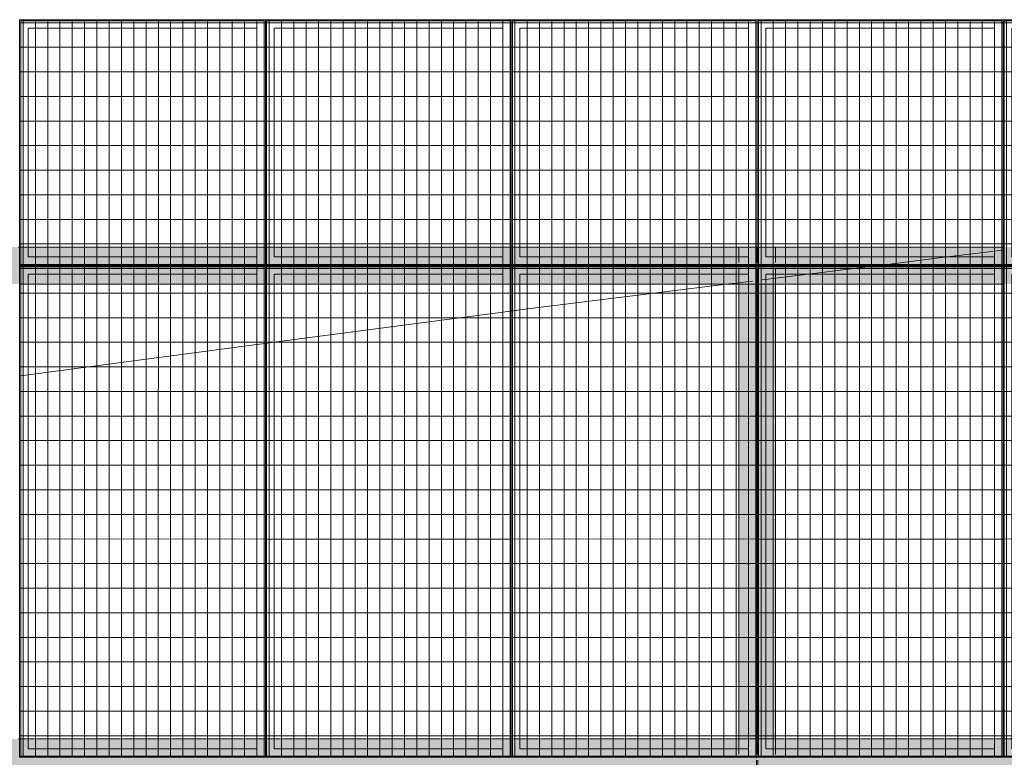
# Model space of a CAD drawing. Header units: metres. Extents: x -373759 to -373409, y 810976 to 811228.
# Tile 66 of 153: x -373613.38 to -373609.38, y 811117.88 to 811120.88. Entities that reach past the tile are written whole.
import ezdxf

# ---------------------------------------------------------------- set-up
doc = ezdxf.new("R2010")
doc.units = ezdxf.units.M
doc.header["$XCLIPFRAME"] = 2
doc.layers.add('A-GENM', color=7, linetype='Continuous', lineweight=5)
doc.layers.add('S-BEAM', color=7, linetype='Continuous', lineweight=5)
doc.layers.add('BASE ALAMEDA JULIO MULLER 1_explodidoR01_dwg', color=7, linetype='Continuous', lineweight=5, true_color=0x767676)
doc.layers.add('Curva_Intermediária', color=7, linetype='Continuous', lineweight=9, true_color=0x656565)
picture_1 = doc.add_image_def('image1.jpg', size_in_pixel=(999, 584))
pattern_1 = [(90, (3125.54, -1874.46), (100, -6e-15), []), (0, (3125.54, -1874.46), (0, -50), [])]
pattern_2 = [(270, (3125.54, 1874.46), (100, 6e-15), []), (0, (3125.54, 1874.46), (0, 50), [])]

# ---------------------------------------------------------------- blocks, each defined once
blk = doc.blocks.new('BASE ALAMEDA JULIO MULLER 1_explodidoR01_dwg-478056-PISTA INFERIOR PARTE 1')
at = {"layer": 'Curva_Intermediária', "color": 9, "lineweight": 5, "true_color": 0xc0c0c0}
for p, q in [((12965.7, 890335.5), (12931.9, 890340.4)), ((13893.9, 890199.9), (12965.7, 890335.5)), ((13928.1, 890195), (13893.9, 890199.9)), ((13963.8, 890189.7), (13929.6, 890194.7)), ((14892, 890054.2), (13963.8, 890189.7)), ((14919.1, 890050.1), (14892.5, 890054.2)), ((14926.4, 890048.9), (14921.9, 890049.6)), ((14931.9, 890048.1), (14927.3, 890048.8)), ((14961.7, 890043.5), (14934.6, 890047.7)), ((15807.9, 889913.1), (14961.7, 890043.5)), ((15848.1, 889906.9), (15807.9, 889913.1)), ((15887.9, 889900.8), (15848.1, 889906.9)), ((15903.1, 889898.4), (15887.9, 889900.8)), ((15957.6, 889890), (15942.5, 889892.3)), ((15997.5, 889883.9), (15957.6, 889890)), ((16128.9, 889863.6), (15997.5, 889883.9)), ((16369.8, 889826.5), (16128.9, 889863.6)), ((16383.4, 889824.4), (16372.5, 889826.1)), ((16388.1, 889823.7), (16384.4, 889824.2)), ((16430.6, 889817.1), (16388.1, 889823.7)), ((16436.9, 889816.1), (16433.2, 889816.7)), ((16450.2, 889814.1), (16439.6, 889815.7)), ((16691.1, 889777), (16450.5, 889814)), ((16883.8, 889747.3), (16692.5, 889776.7)), ((16913.7, 889742.7), (16884.6, 889747.1)), ((16923.4, 889741.2), (16914, 889742.6))]:
    blk.add_line(p, q, dxfattribs=at)
blk = doc.blocks.new('_EME_ GRADEX PISO 3X1  - _EME_ GRADEX PISO 3X1 -V185-PISTA INFERIOR PARTE 1')
at = {"layer": 'A-GENM', "true_color": 0xaaaaaa}
h = blk.add_hatch(dxfattribs=at)
h.set_pattern_fill('FP_4', color=253, style=0, pattern_type=2)
h.set_pattern_definition(pattern_1)
h.paths.add_polyline_path([(0, 0), (3000, 0), (3000, 1000), (0, 1000), (0, 557.8)], flags=0)
at = {"layer": 'A-GENM', "color": 253, "true_color": 0xaaaaaa}
for p, q in [((0, 0), (0, 1000)), ((0, 1000), (2000, 1000)), ((2000, 1000), (0, 1000)), ((0, 1000), (0, 0)), ((0, 0), (0, 1000)), ((0, 1000), (3000, 1000)), ((3000, 1000), (0, 1000)), ((0, 1000), (0, 0)), ((5, 5), (5, 995)), ((5, 995), (1995, 995)), ((5, 995), (1995, 995)), ((5, 5), (5, 995)), ((1965, 965), (35, 965)), ((35, 965), (35, 35)), ((35, 35), (35, 965)), ((35, 965), (1965, 965)), ((1965, 35), (1965, 965)), ((1965, 965), (1965, 35)), ((1995, 995), (1995, 5)), ((1995, 995), (1995, 5)), ((2000, 1000), (2000, 0)), ((2000, 0), (2000, 1000)), ((2000, 0), (2000, 1000)), ((2000, 1000), (3000, 1000)), ((3000, 1000), (2000, 1000)), ((2000, 1000), (2000, 0)), ((2005, 5), (2005, 995)), ((2005, 995), (2995, 995)), ((2005, 995), (2995, 995)), ((2005, 5), (2005, 995)), ((2035, 965), (2035, 35)), ((2965, 965), (2035, 965)), ((2035, 965), (2965, 965)), ((2035, 35), (2035, 965)), ((2965, 35), (2965, 965)), ((2965, 965), (2965, 35)), ((2995, 995), (2995, 5)), ((2995, 995), (2995, 5)), ((3000, 1000), (3000, 0)), ((3000, 0), (3000, 1000)), ((3000, 1000), (3000, 0)), ((3000, 0), (3000, 1000)), ((2000, 0), (0, 0)), ((0, 0), (2000, 0)), ((3000, 0), (0, 0)), ((0, 0), (3000, 0)), ((1995, 5), (5, 5)), ((1995, 5), (5, 5)), ((35, 35), (1965, 35)), ((1965, 35), (35, 35)), ((3000, 0), (2000, 0)), ((2000, 0), (3000, 0)), ((2995, 5), (2005, 5)), ((2995, 5), (2005, 5)), ((2035, 35), (2965, 35)), ((2965, 35), (2035, 35))]:
    blk.add_line(p, q, dxfattribs=at)
blk = doc.blocks.new('_EME_ GRADEX PISO 3X1  - _EME_ GRADEX PISO 3X1 -3587918-PISTA INFERIOR PARTE 1')
at = {"layer": 'A-GENM', "true_color": 0xaaaaaa}
h = blk.add_hatch(dxfattribs=at)
h.set_pattern_fill('FP_1', color=253, style=0, pattern_type=2)
h.set_pattern_definition(pattern_2)
h.paths.add_polyline_path([(0, -1000), (3000, -1000), (3000, 0), (0, 0), (0, -502.1)], flags=0)
at = {"layer": 'A-GENM', "color": 253, "true_color": 0xaaaaaa}
for p, q in [((0, -1000), (0, 0)), ((0, 0), (2000, 0)), ((2000, 0), (0, 0)), ((0, 0), (0, -1000)), ((0, -1000), (0, 0)), ((0, 0), (3000, 0)), ((3000, 0), (0, 0)), ((0, 0), (0, -1000)), ((2000, 0), (2000, -1000)), ((2000, -1000), (2000, 0)), ((3000, 0), (3000, -1000)), ((3000, -1000), (3000, 0)), ((5, -5), (1995, -5)), ((5, -995), (5, -5)), ((5, -5), (1995, -5)), ((5, -995), (5, -5)), ((1965, -35), (35, -35)), ((35, -35), (35, -965)), ((35, -965), (35, -35)), ((35, -35), (1965, -35)), ((1965, -965), (1965, -35)), ((1965, -35), (1965, -965)), ((1995, -5), (1995, -995)), ((1995, -5), (1995, -995)), ((2000, -1000), (2000, 0)), ((2000, 0), (3000, 0)), ((3000, 0), (2000, 0)), ((2000, 0), (2000, -1000)), ((2005, -5), (2995, -5)), ((2005, -995), (2005, -5)), ((2005, -5), (2995, -5)), ((2005, -995), (2005, -5)), ((2965, -35), (2035, -35)), ((2035, -35), (2035, -965)), ((2035, -965), (2035, -35)), ((2035, -35), (2965, -35)), ((2965, -965), (2965, -35)), ((2965, -35), (2965, -965)), ((2995, -5), (2995, -995)), ((2995, -5), (2995, -995)), ((3000, 0), (3000, -1000)), ((3000, -1000), (3000, 0)), ((2000, -1000), (0, -1000)), ((0, -1000), (2000, -1000)), ((3000, -1000), (0, -1000)), ((0, -1000), (3000, -1000)), ((1995, -995), (5, -995)), ((1995, -995), (5, -995)), ((35, -965), (1965, -965)), ((1965, -965), (35, -965)), ((3000, -1000), (2000, -1000)), ((2000, -1000), (3000, -1000)), ((2995, -995), (2005, -995)), ((2995, -995), (2005, -995)), ((2035, -965), (2965, -965)), ((2965, -965), (2035, -965))]:
    blk.add_line(p, q, dxfattribs=at)
blk = doc.blocks.new('_EME_ GRADEX PISO 3X1  - _EME_ GRADEX PISO 3X1 -V186-PISTA INFERIOR PARTE 1')
at = {"layer": 'A-GENM', "true_color": 0xaaaaaa}
h = blk.add_hatch(dxfattribs=at)
h.set_pattern_fill('FP_4', color=253, style=0, pattern_type=2)
h.set_pattern_definition(pattern_1)
h.paths.add_polyline_path([(0, 0), (3000, 0), (3000, 1000), (0, 1000), (0, 209.8)], flags=0)
at = {"layer": 'A-GENM', "color": 253, "true_color": 0xaaaaaa}
for p, q in [((0, 0), (0, 1000)), ((0, 1000), (2000, 1000)), ((2000, 1000), (0, 1000)), ((0, 1000), (0, 0)), ((0, 0), (0, 1000)), ((0, 1000), (3000, 1000)), ((3000, 1000), (0, 1000)), ((0, 1000), (0, 0)), ((5, 5), (5, 995)), ((5, 995), (1995, 995)), ((5, 995), (1995, 995)), ((5, 5), (5, 995)), ((1965, 965), (35, 965)), ((35, 965), (35, 35)), ((35, 35), (35, 965)), ((35, 965), (1965, 965)), ((1965, 35), (1965, 965)), ((1965, 965), (1965, 35)), ((1995, 995), (1995, 5)), ((1995, 995), (1995, 5)), ((2000, 1000), (2000, 0)), ((2000, 0), (2000, 1000)), ((2000, 0), (2000, 1000)), ((2000, 1000), (3000, 1000)), ((3000, 1000), (2000, 1000)), ((2000, 1000), (2000, 0)), ((2005, 5), (2005, 995)), ((2005, 995), (2995, 995)), ((2005, 995), (2995, 995)), ((2005, 5), (2005, 995)), ((2035, 965), (2035, 35)), ((2965, 965), (2035, 965)), ((2035, 965), (2965, 965)), ((2035, 35), (2035, 965)), ((2965, 35), (2965, 965)), ((2965, 965), (2965, 35)), ((2995, 995), (2995, 5)), ((2995, 995), (2995, 5)), ((3000, 1000), (3000, 0)), ((3000, 0), (3000, 1000)), ((3000, 1000), (3000, 0)), ((3000, 0), (3000, 1000)), ((2000, 0), (0, 0)), ((0, 0), (2000, 0)), ((3000, 0), (0, 0)), ((0, 0), (3000, 0)), ((1995, 5), (5, 5)), ((1995, 5), (5, 5)), ((35, 35), (1965, 35)), ((1965, 35), (35, 35)), ((3000, 0), (2000, 0)), ((2000, 0), (3000, 0)), ((2995, 5), (2005, 5)), ((2995, 5), (2005, 5)), ((2035, 35), (2965, 35)), ((2965, 35), (2035, 35))]:
    blk.add_line(p, q, dxfattribs=at)
blk = doc.blocks.new('_EME_ GRADEX PISO 3X1  - _EME_ GRADEX PISO 3X1 -V183-PISTA INFERIOR PARTE 1')
at = {"layer": 'A-GENM', "true_color": 0xaaaaaa}
h = blk.add_hatch(dxfattribs=at)
h.set_pattern_fill('FP_1', color=253, style=0, pattern_type=2)
h.set_pattern_definition(pattern_2)
h.paths.add_polyline_path([(0, -1000), (3000, -1000), (3000, 0), (0, 0), (0, -903.1)], flags=0)
at = {"layer": 'A-GENM', "color": 253, "true_color": 0xaaaaaa}
for p, q in [((0, -1000), (0, 0)), ((0, 0), (2000, 0)), ((2000, 0), (0, 0)), ((0, 0), (0, -1000)), ((0, -1000), (0, 0)), ((0, 0), (3000, 0)), ((3000, 0), (0, 0)), ((0, 0), (0, -1000)), ((2000, 0), (2000, -1000)), ((2000, -1000), (2000, 0)), ((3000, 0), (3000, -1000)), ((3000, -1000), (3000, 0)), ((5, -5), (1995, -5)), ((5, -995), (5, -5)), ((5, -5), (1995, -5)), ((5, -995), (5, -5)), ((1965, -35), (35, -35)), ((35, -35), (35, -965)), ((35, -965), (35, -35)), ((35, -35), (1965, -35)), ((1965, -965), (1965, -35)), ((1965, -35), (1965, -965)), ((1995, -5), (1995, -995)), ((1995, -5), (1995, -995)), ((2000, -1000), (2000, 0)), ((2000, 0), (3000, 0)), ((3000, 0), (2000, 0)), ((2000, 0), (2000, -1000)), ((2005, -5), (2995, -5)), ((2005, -995), (2005, -5)), ((2005, -5), (2995, -5)), ((2005, -995), (2005, -5)), ((2965, -35), (2035, -35)), ((2035, -35), (2035, -965)), ((2035, -965), (2035, -35)), ((2035, -35), (2965, -35)), ((2965, -965), (2965, -35)), ((2965, -35), (2965, -965)), ((2995, -5), (2995, -995)), ((2995, -5), (2995, -995)), ((3000, 0), (3000, -1000)), ((3000, -1000), (3000, 0)), ((2000, -1000), (0, -1000)), ((0, -1000), (2000, -1000)), ((3000, -1000), (0, -1000)), ((0, -1000), (3000, -1000)), ((1995, -995), (5, -995)), ((1995, -995), (5, -995)), ((35, -965), (1965, -965)), ((1965, -965), (35, -965)), ((3000, -1000), (2000, -1000)), ((2000, -1000), (3000, -1000)), ((2995, -995), (2005, -995)), ((2995, -995), (2005, -995)), ((2035, -965), (2965, -965)), ((2965, -965), (2035, -965))]:
    blk.add_line(p, q, dxfattribs=at)
blk = doc.blocks.new('_EME_ GRADEX PISO 3X1  - _EME_ GRADEX PISO 3X1 -3771449-PISTA INFERIOR PARTE 1')
at = {"layer": 'A-GENM', "true_color": 0xaaaaaa}
h = blk.add_hatch(dxfattribs=at)
h.set_pattern_fill('FP_4', color=253, style=0, pattern_type=2)
h.set_pattern_definition(pattern_1)
h.paths.add_polyline_path([(0, 0), (3000, 0), (3000, 1000), (0, 1000), (0, 366.5)], flags=0)
at = {"layer": 'A-GENM', "color": 253, "true_color": 0xaaaaaa}
for p, q in [((0, 0), (0, 1000)), ((0, 1000), (2000, 1000)), ((2000, 1000), (0, 1000)), ((0, 1000), (0, 0)), ((0, 0), (0, 1000)), ((0, 1000), (3000, 1000)), ((3000, 1000), (0, 1000)), ((0, 1000), (0, 0)), ((5, 5), (5, 995)), ((5, 995), (1995, 995)), ((5, 995), (1995, 995)), ((5, 5), (5, 995)), ((1965, 965), (35, 965)), ((35, 965), (35, 35)), ((35, 35), (35, 965)), ((35, 965), (1965, 965)), ((1965, 35), (1965, 965)), ((1965, 965), (1965, 35)), ((1995, 995), (1995, 5)), ((1995, 995), (1995, 5)), ((2000, 1000), (2000, 0)), ((2000, 0), (2000, 1000)), ((2000, 0), (2000, 1000)), ((2000, 1000), (3000, 1000)), ((3000, 1000), (2000, 1000)), ((2000, 1000), (2000, 0)), ((2005, 5), (2005, 995)), ((2005, 995), (2995, 995)), ((2005, 995), (2995, 995)), ((2005, 5), (2005, 995)), ((2035, 965), (2035, 35)), ((2965, 965), (2035, 965)), ((2035, 965), (2965, 965)), ((2035, 35), (2035, 965)), ((2965, 35), (2965, 965)), ((2965, 965), (2965, 35)), ((2995, 995), (2995, 5)), ((2995, 995), (2995, 5)), ((3000, 1000), (3000, 0)), ((3000, 0), (3000, 1000)), ((3000, 1000), (3000, 0)), ((3000, 0), (3000, 1000)), ((2000, 0), (0, 0)), ((0, 0), (2000, 0)), ((3000, 0), (0, 0)), ((0, 0), (3000, 0)), ((1995, 5), (5, 5)), ((1995, 5), (5, 5)), ((35, 35), (1965, 35)), ((1965, 35), (35, 35)), ((3000, 0), (2000, 0)), ((2000, 0), (3000, 0)), ((2995, 5), (2005, 5)), ((2995, 5), (2005, 5)), ((2035, 35), (2965, 35)), ((2965, 35), (2035, 35))]:
    blk.add_line(p, q, dxfattribs=at)
blk = doc.blocks.new('M_W-Wide Flange - VIGA I 25X15-3696386-PISTA INFERIOR PARTE 1')
at = {"layer": 'S-BEAM'}
for p, q in [((-112.5, 2.7), (-1915, 2.7)), ((-57.2, 2.7), (-112.5, 2.7)), ((-52.8, 2.7), (-56.3, 2.7)), ((-48.7, 2.7), (-51.9, 2.7)), ((-37.5, 2.7), (-40.8, 2.7)), ((-22.1, 2.7), (-25.3, 2.7)), ((37.5, 2.7), (-21.2, 2.7)), ((1887.5, 2.7), (37.5, 2.7)), ((1942.8, 2.7), (1887.5, 2.7)), ((1947.2, 2.7), (1943.7, 2.7)), ((1951.3, 2.7), (1948.1, 2.7)), ((1977.9, 2.7), (1974.7, 2.7)), ((2037.5, 2.7), (1978.8, 2.7)), ((-112.5, -2.8), (-1915, -2.8)), ((-57.2, -2.8), (-112.5, -2.8)), ((-52.8, -2.8), (-56.3, -2.8)), ((-48.7, -2.8), (-51.9, -2.8)), ((-22.1, -2.8), (-25.3, -2.8)), ((37.5, -2.8), (-21.2, -2.8)), ((1887.5, -2.8), (37.5, -2.8)), ((1942.8, -2.8), (1887.5, -2.8)), ((1947.2, -2.8), (1943.7, -2.8)), ((1951.3, -2.8), (1948.1, -2.8)), ((1977.9, -2.8), (1974.7, -2.8)), ((2037.5, -2.8), (1978.8, -2.8))]:
    blk.add_line(p, q, dxfattribs=at)
blk = doc.blocks.new('M_W-Wide Flange - VIGA I 15X17-3833969-PISTA INFERIOR PARTE 1')
at = {"layer": 'S-BEAM', "true_color": 0xff8080, "transparency": 33554432}
h = blk.add_hatch(color=11, dxfattribs=at)
h.paths.add_polyline_path([(-10510, 75), (-11490, 75), (-11490, 19.8), (-10510, 19.8)], flags=0)
h.paths.add_polyline_path([(11488.8, 19.8), (11488.8, 75), (-10510, 75), (-10510, 19.8), (-7337.4, 19.8), (11485.1, 19.8)], flags=0)
h.paths.add_polyline_path([(10455, 35), (10455, 35), (10485, 35)], flags=0)
h.paths.add_polyline_path([(8455, 35), (8455, 35), (8485, 35)], flags=0)
h.paths.add_polyline_path([(6455, 35), (6455, 35), (6485, 35)], flags=0)
h.paths.add_polyline_path([(4455, 35), (4455, 35), (4485, 35)], flags=0)
h.paths.add_polyline_path([(2455, 35), (2455, 35), (2485, 35)], flags=0)
h = blk.add_hatch(color=11, dxfattribs=at)
h.paths.add_polyline_path([(11488.8, -75), (11488.8, 75), (-11490, 75), (-11490, -75), (11485, -75)], flags=0)
h.paths.add_polyline_path([(10485, -5), (10485, -5), (10490, -5)], flags=0)
h.paths.add_polyline_path([(8485, -5), (8485, -5), (8490, -5)], flags=0)
h.paths.add_polyline_path([(6485, -5), (6485, -5), (6490, -5)], flags=0)
h.paths.add_polyline_path([(4485, -5), (4485, -5), (4490, -5)], flags=0)
h.paths.add_polyline_path([(2485, -5), (2485, -5), (2490, -5)], flags=0)
h.paths.add_polyline_path([(485, -5), (485, -5), (490, -5)], flags=0)
h.paths.add_polyline_path([(-1515, -5), (-1515, -5), (-1510, -5)], flags=0)
h.paths.add_polyline_path([(-3515, -5), (-3515, -5), (-3510, -5)], flags=0)
h.paths.add_polyline_path([(-3545, -5), (-3545, -5), (-3528.6, -5)], flags=0)
h.paths.add_polyline_path([(-5515, -5), (-5515, -5), (-5510, -5)], flags=0)
h.paths.add_polyline_path([(-7515, -5), (-7515, -5), (-7510, -5)], flags=0)
h.paths.add_polyline_path([(-9515, -5), (-9515, -5), (-9510, -5)], flags=0)
h.paths.add_polyline_path([(1490, 0), (1490, 5), (1490, 5)], flags=0)
h.paths.add_polyline_path([(-6510, 0), (-6510, 5), (-6510, 5)], flags=0)
h.paths.add_polyline_path([(9490, 0), (9490, 5), (9490, 5)], flags=0)
h.paths.add_polyline_path([(7490, 0), (7490, 5), (7490, 5)], flags=0)
h.paths.add_polyline_path([(7495, 0), (7495, 0), (7525, 0)], flags=0)
h.paths.add_polyline_path([(5495, 0), (5495, 0), (5525, 0)], flags=0)
h.paths.add_polyline_path([(5490, 0), (5490, 5), (5490, 5)], flags=0)
h.paths.add_polyline_path([(3490, 0), (3490, 5), (3490, 5)], flags=0)
h.paths.add_polyline_path([(-510, 0), (-510, 5), (-510, 5)], flags=0)
h.paths.add_polyline_path([(-505, 0), (-505, 0), (-475, 0)], flags=0)
h.paths.add_polyline_path([(-2505, 0), (-2505, 0), (-2475, 0)], flags=0)
h.paths.add_polyline_path([(-2510, 0), (-2510, 5), (-2510, 5)], flags=0)
h.paths.add_polyline_path([(-4510, 0), (-4510, 5), (-4510, 5), (-4510, 0)], flags=0)
h.paths.add_polyline_path([(-6505, 0), (-6505, 0), (-6475, 0)], flags=0)
h.paths.add_polyline_path([(-8505, 0), (-8505, 0), (-8475, 0)], flags=0)
h.paths.add_polyline_path([(-8510, 0), (-8510, 5), (-8510, 5)], flags=0)
h.paths.add_polyline_path([(-10510, 0), (-10510, 5), (-10510, 5)], flags=0)
h = blk.add_hatch(color=11, dxfattribs=at)
h.paths.add_polyline_path([(11488.8, 2.7), (11488.8, 19.8), (-11490, 19.7), (-11490, 2.7), (11487.2, 2.7)], flags=0)
h.paths.add_polyline_path([(495, 5), (495, 5), (525, 5)], flags=0)
h.paths.add_polyline_path([(-8515, 5), (-8515, 5), (-8524.5, 4.9)], flags=0)
h.paths.add_polyline_path([(280.2, 5), (280.2, 5), (455, 5)], flags=0)
h.paths.add_polyline_path([(-475, 5), (-475, 5), (-354.6, 5)], flags=0)
h.paths.add_polyline_path([(-10515, 5), (-10515, 5), (-10522, 5)], flags=0)
h = blk.add_hatch(color=11, dxfattribs=at)
h.paths.add_polyline_path([(11488.8, -19.7), (11487.3, -2.8), (-11490, -5.5), (-11490, -19.7), (11485, -19.7)], flags=0)
h.paths.add_polyline_path([(10525, -5), (10525, -5), (10583.8, -5)], flags=0)
h.paths.add_polyline_path([(10485, -5), (10485, -5), (10490, -5)], flags=0)
h.paths.add_polyline_path([(10490, -5), (10490, -5), (10495, -5)], flags=0)
h.paths.add_polyline_path([(8455, -5), (8455, -5), (8485, -5)], flags=0)
h.paths.add_polyline_path([(10525, -3.3), (10525, -3.3), (11071.6, -3.3)], flags=0)
h = blk.add_hatch(color=11, dxfattribs=at)
h.paths.add_polyline_path([(10490, -19.7), (10489.9, -19.7), (-11490, -20), (-11490, -75), (10490, -75)], flags=0)
h.paths.add_polyline_path([(11488.8, -75), (11488.8, -19.7), (10490, -19.7), (10490.2, -75), (11485, -75)], flags=0)
at = {"layer": 'S-BEAM', "color": 1, "true_color": 0xff0000}
for p, q in [((3494.6, 75), (3485.3, 75)), ((3485.3, 75), (3494.6, 75)), ((3485.3, 75), (3494.6, 75)), ((3485.3, 75), (3494.6, 75)), ((3523.7, 75), (3495, 75)), ((3495, 75), (3523.7, 75)), ((3495, 75), (3523.7, 75)), ((3495, 75), (3523.7, 75)), ((4455, 75), (3525, 75)), ((3525, 75), (4455, 75)), ((3525, 75), (4455, 75)), ((3525, 75), (4455, 75)), ((4485, 75), (4456.2, 75)), ((4456.2, 75), (4485, 75)), ((4456.2, 75), (4485, 75)), ((4456.2, 75), (4485, 75)), ((4494.6, 75), (4485.3, 75)), ((4485.3, 75), (4494.6, 75)), ((4485.3, 75), (4494.6, 75)), ((4485.3, 75), (4494.6, 75)), ((4523.7, 75), (4495, 75)), ((4495, 75), (4523.7, 75)), ((4495, 75), (4523.7, 75)), ((4495, 75), (4523.7, 75)), ((5455, 75), (4525, 75)), ((4525, 75), (5455, 75)), ((4525, 75), (5455, 75)), ((4525, 75), (5455, 75)), ((5485, 75), (5456.2, 75)), ((5456.2, 75), (5485, 75)), ((5456.2, 75), (5485, 75)), ((5456.2, 75), (5485, 75)), ((5494.6, 75), (5485.3, 75)), ((5485.3, 75), (5494.6, 75)), ((5485.3, 75), (5494.6, 75)), ((5485.3, 75), (5494.6, 75)), ((5523.7, 75), (5495, 75)), ((5495, 75), (5523.7, 75)), ((5495, 75), (5523.7, 75)), ((5495, 75), (5523.7, 75)), ((6455, 75), (5525, 75)), ((5525, 75), (6455, 75)), ((5525, 75), (6455, 75)), ((5525, 75), (6455, 75)), ((6485, 75), (6456.2, 75)), ((6456.2, 75), (6485, 75)), ((6456.2, 75), (6485, 75)), ((6456.2, 75), (6485, 75)), ((6494.6, 75), (6485.3, 75)), ((6485.3, 75), (6494.6, 75)), ((6485.3, 75), (6494.6, 75)), ((6485.3, 75), (6494.6, 75)), ((6523.7, 75), (6495, 75)), ((6495, 75), (6523.7, 75)), ((6495, 75), (6523.7, 75)), ((6495, 75), (6523.7, 75)), ((7455, 75), (6525, 75)), ((6525, 75), (7455, 75)), ((6525, 75), (7455, 75)), ((6525, 75), (7455, 75)), ((7485, 75), (7456.2, 75)), ((7456.2, 75), (7485, 75)), ((7456.2, 75), (7485, 75)), ((7456.2, 75), (7485, 75)), ((7494.6, 75), (7485.3, 75)), ((7485.3, 75), (7494.6, 75)), ((7485.3, 75), (7494.6, 75)), ((7485.3, 75), (7494.6, 75)), ((3490.2, -75), (3495, -75)), ((3490.2, -75), (3495, -75)), ((3490.2, -75), (3495, -75)), ((3490.2, -75), (3495, -75)), ((3496.1, -75), (3525, -75)), ((3496.1, -75), (3525, -75)), ((3496.1, -75), (3525, -75)), ((3496.1, -75), (3525, -75)), ((3525, -75), (4455, -75)), ((3525, -75), (4455, -75)), ((3525, -75), (4455, -75)), ((3525, -75), (4455, -75)), ((4455, -75), (4483.9, -75)), ((4455, -75), (4483.9, -75)), ((4455, -75), (4483.9, -75)), ((4455, -75), (4483.9, -75)), ((4485, -75), (4489.8, -75)), ((4485, -75), (4489.8, -75)), ((4485, -75), (4489.8, -75)), ((4485, -75), (4489.8, -75)), ((4490.2, -75), (4495, -75)), ((4490.2, -75), (4495, -75)), ((4490.2, -75), (4495, -75)), ((4490.2, -75), (4495, -75)), ((4496.1, -75), (4525, -75)), ((4496.1, -75), (4525, -75)), ((4496.1, -75), (4525, -75)), ((4496.1, -75), (4525, -75)), ((4525, -75), (5455, -75)), ((4525, -75), (5455, -75)), ((4525, -75), (5455, -75)), ((4525, -75), (5455, -75)), ((5455, -75), (5483.9, -75)), ((5455, -75), (5483.9, -75)), ((5455, -75), (5483.9, -75)), ((5455, -75), (5483.9, -75)), ((5485, -75), (5489.8, -75)), ((5485, -75), (5489.8, -75)), ((5485, -75), (5489.8, -75)), ((5485, -75), (5489.8, -75)), ((5490.2, -75), (5495, -75)), ((5490.2, -75), (5495, -75)), ((5490.2, -75), (5495, -75)), ((5490.2, -75), (5495, -75)), ((5496.1, -75), (5525, -75)), ((5496.1, -75), (5525, -75)), ((5496.1, -75), (5525, -75)), ((5496.1, -75), (5525, -75)), ((5525, -75), (6455, -75)), ((5525, -75), (6455, -75)), ((5525, -75), (6455, -75)), ((5525, -75), (6455, -75)), ((6455, -75), (6483.9, -75)), ((6455, -75), (6483.9, -75)), ((6455, -75), (6483.9, -75)), ((6455, -75), (6483.9, -75)), ((6485, -75), (6489.8, -75)), ((6485, -75), (6489.8, -75)), ((6485, -75), (6489.8, -75)), ((6485, -75), (6489.8, -75)), ((6490.2, -75), (6495, -75)), ((6490.2, -75), (6495, -75)), ((6490.2, -75), (6495, -75)), ((6490.2, -75), (6495, -75)), ((6496.1, -75), (6525, -75)), ((6496.1, -75), (6525, -75)), ((6496.1, -75), (6525, -75)), ((6496.1, -75), (6525, -75)), ((6525, -75), (7455, -75)), ((6525, -75), (7455, -75)), ((6525, -75), (7455, -75)), ((6525, -75), (7455, -75)), ((7455, -75), (7483.9, -75)), ((7455, -75), (7483.9, -75)), ((7455, -75), (7483.9, -75)), ((7455, -75), (7483.9, -75)), ((7485, -75), (7489.8, -75)), ((7485, -75), (7489.8, -75)), ((7485, -75), (7489.8, -75)), ((7485, -75), (7489.8, -75)), ((7490.2, -75), (7495, -75)), ((7490.2, -75), (7495, -75)), ((7490.2, -75), (7495, -75)), ((7490.2, -75), (7495, -75))]:
    blk.add_line(p, q, dxfattribs=at)
at = {"layer": 'S-BEAM'}
for p, q in [((4487.2, 2.7), (3492.8, 2.7)), ((5487.2, 2.7), (4492.8, 2.7)), ((6487.2, 2.7), (5492.8, 2.7)), ((7487.2, 2.7), (6492.8, 2.7)), ((8487.2, 2.7), (7492.8, 2.7)), ((4487.3, -2.8), (3492.7, -2.8)), ((5487.3, -2.8), (4492.7, -2.8)), ((6487.3, -2.8), (5492.7, -2.8)), ((7487.3, -2.8), (6492.7, -2.8)), ((8487.3, -2.8), (7492.7, -2.8))]:
    blk.add_line(p, q, dxfattribs=at)
blk = doc.blocks.new('M_W-Wide Flange - VIGA I 15X17-V340-PISTA INFERIOR PARTE 1')
at = {"layer": 'S-BEAM', "true_color": 0xff8080, "transparency": 33554432}
h = blk.add_hatch(color=11, dxfattribs=at)
h.paths.add_polyline_path([(-10510, 75), (-11490, 75), (-11490, 19.8), (-10510, 19.8)], flags=0)
h.paths.add_polyline_path([(11488.8, 19.8), (11488.8, 75), (-10510, 75), (-10510, 19.8), (-7337.3, 19.8), (11485, 19.8)], flags=0)
h = blk.add_hatch(color=11, dxfattribs=at)
h.paths.add_polyline_path([(-3510, -5.9), (-3510, -5), (-3510, -5)], flags=0)
h.paths.add_polyline_path([(6490, -5.9), (6490, -5), (6490, -5)], flags=0)
h.paths.add_polyline_path([(11488.8, -75), (11488.8, 75), (-11490, 75), (-11490, -75), (11485, -75)], flags=0)
h.paths.add_polyline_path([(2490, -5), (2490, -5), (2490, 0)], flags=0)
h.paths.add_polyline_path([(-7510, -5), (-7510, -5), (-7510, 0)], flags=0)
h.paths.add_polyline_path([(7495, 0), (7495, 0), (7897.7, 0)], flags=0)
h.paths.add_polyline_path([(1495, 0), (1495, 0), (1490, 0)], flags=0)
h.paths.add_polyline_path([(1490, 0), (1490, 0), (1490, 5)], flags=0)
h.paths.add_polyline_path([(495, 0), (495, 0), (915, 0)], flags=0)
h.paths.add_polyline_path([(-3505, 0), (-3505, 0), (-2893.8, 0)], flags=0)
h.paths.add_polyline_path([(1490, 0), (1495, 5), (1495, 5)], flags=0)
h.paths.add_polyline_path([(-8505, 0), (-8505, 0), (-7972.1, 0)], flags=0)
h.paths.add_polyline_path([(-10505, 0), (-10505, 0), (-9876.5, 0)], flags=0)
h.paths.add_polyline_path([(-10510, 0), (-10510, 5), (-10510, 5)], flags=0)
h = blk.add_hatch(color=11, dxfattribs=at)
h.paths.add_polyline_path([(11488.8, 2.7), (11488.8, 19.8), (-11490, 19.7), (-11490, 2.7), (11487.2, 2.7)], flags=0)
h.paths.add_polyline_path([(280.2, 5), (280.2, 5), (455, 5)], flags=0)
h.paths.add_polyline_path([(-10510, 5), (-10510, 5), (-10510, 5)], flags=0)
at = {"layer": 'S-BEAM', "color": 1, "true_color": 0xff0000}
for p, q in [((3494.8, 75), (3485.2, 75)), ((3485.2, 75), (3494.8, 75)), ((3485.2, 75), (3494.8, 75)), ((3485.2, 75), (3494.8, 75)), ((3524.4, 75), (3495, 75)), ((3495, 75), (3524.4, 75)), ((3495, 75), (3524.4, 75)), ((3495, 75), (3524.4, 75)), ((4455, 75), (3525, 75)), ((3525, 75), (4455, 75)), ((3525, 75), (4455, 75)), ((3525, 75), (4455, 75)), ((4485, 75), (4455.6, 75)), ((4455.6, 75), (4485, 75)), ((4455.6, 75), (4485, 75)), ((4455.6, 75), (4485, 75)), ((4494.8, 75), (4485.2, 75)), ((4485.2, 75), (4494.8, 75)), ((4485.2, 75), (4494.8, 75)), ((4485.2, 75), (4494.8, 75)), ((4524.4, 75), (4495, 75)), ((4495, 75), (4524.4, 75)), ((4495, 75), (4524.4, 75)), ((4495, 75), (4524.4, 75)), ((5455, 75), (4525, 75)), ((4525, 75), (5455, 75)), ((4525, 75), (5455, 75)), ((4525, 75), (5455, 75)), ((5485, 75), (5455.6, 75)), ((5455.6, 75), (5485, 75)), ((5455.6, 75), (5485, 75)), ((5455.6, 75), (5485, 75)), ((5494.8, 75), (5485.2, 75)), ((5485.2, 75), (5494.8, 75)), ((5485.2, 75), (5494.8, 75)), ((5485.2, 75), (5494.8, 75)), ((5524.4, 75), (5495, 75)), ((5495, 75), (5524.4, 75)), ((5495, 75), (5524.4, 75)), ((5495, 75), (5524.4, 75)), ((6455, 75), (5525, 75)), ((5525, 75), (6455, 75)), ((5525, 75), (6455, 75)), ((5525, 75), (6455, 75)), ((6485, 75), (6455.6, 75)), ((6455.6, 75), (6485, 75)), ((6455.6, 75), (6485, 75)), ((6455.6, 75), (6485, 75)), ((6494.8, 75), (6485.2, 75)), ((6485.2, 75), (6494.8, 75)), ((6485.2, 75), (6494.8, 75)), ((6485.2, 75), (6494.8, 75)), ((6524.4, 75), (6495, 75)), ((6495, 75), (6524.4, 75)), ((6495, 75), (6524.4, 75)), ((6495, 75), (6524.4, 75)), ((7455, 75), (6525, 75)), ((6525, 75), (7455, 75)), ((6525, 75), (7455, 75)), ((6525, 75), (7455, 75)), ((7485, 75), (7455.6, 75)), ((7455.6, 75), (7485, 75)), ((7455.6, 75), (7485, 75)), ((7455.6, 75), (7485, 75)), ((7494.8, 75), (7485.2, 75)), ((7485.2, 75), (7494.8, 75)), ((7485.2, 75), (7494.8, 75)), ((7485.2, 75), (7494.8, 75)), ((7524.4, 75), (7495, 75)), ((7495, 75), (7524.4, 75)), ((7495, 75), (7524.4, 75)), ((7495, 75), (7524.4, 75))]:
    blk.add_line(p, q, dxfattribs=at)
at = {"layer": 'S-BEAM'}
for p, q in [((4487.2, 2.7), (3492.8, 2.7)), ((5487.2, 2.7), (4492.8, 2.7)), ((6487.2, 2.7), (5492.8, 2.7)), ((7487.2, 2.7), (6492.8, 2.7)), ((8487.2, 2.7), (7492.8, 2.7))]:
    blk.add_line(p, q, dxfattribs=at)

msp = doc.modelspace()

# ---------------------------------------------------------------- hatches: boundary and pattern name
at = {"layer": 'S-BEAM', "true_color": 0xff8080, "transparency": 33554432}
h = msp.add_hatch(color=11, dxfattribs=at)
h.paths.add_polyline_path([(-373610.4021, 811116.0061), (-373610.4021, 811116.5648), (-373610.4021, 811119.9586), (-373610.4574, 811119.9586), (-373610.4574, 811116.0061)], flags=0)
h.paths.add_polyline_path([(-373610.4174, 811117.9186), (-373610.4174, 811117.9186), (-373610.4174, 811117.9586)], flags=0)
h.paths.add_polyline_path([(-373610.4174, 811119.9186), (-373610.4174, 811119.9186), (-373610.4021, 811119.9186)], flags=0)
h = msp.add_hatch(color=11, dxfattribs=at)
h.paths.add_polyline_path([(-373610.3074, 811116.0061), (-373610.3074, 811119.9586), (-373610.4574, 811119.9586), (-373610.4574, 811116.0061), (-373610.3474, 811116.0061)], flags=0)
h.paths.add_polyline_path([(-373610.4174, 811117.9186), (-373610.4174, 811117.9186), (-373610.4174, 811117.9586)], flags=0)
h.paths.add_polyline_path([(-373610.3474, 811118.9507), (-373610.3474, 811118.9507), (-373610.3474, 811119.7461)], flags=0)
h.paths.add_polyline_path([(-373610.3774, 811119.8886), (-373610.3774, 811119.8886), (-373610.3824, 811119.8886)], flags=0)
for points in [[(-373610.3851, 811116.0061), (-373610.3876, 811119.9586), (-373610.4021, 811119.9586), (-373610.402, 811116.0061), (-373610.3852, 811116.0061)], [(-373610.3626, 811116.0061), (-373610.3626, 811116.9145), (-373610.3626, 811119.9586), (-373610.3796, 811119.9586), (-373610.3771, 811116.0061), (-373610.3627, 811116.0061)]]:
    msp.add_hatch(color=11, dxfattribs=at).paths.add_polyline_path(points, flags=0)
h = msp.add_hatch(color=11, dxfattribs=at)
h.paths.add_polyline_path([(-373610.3074, 811116.0061), (-373610.3074, 811119.9586), (-373610.3626, 811119.9586), (-373610.3626, 811116.0061), (-373610.3474, 811116.0061)], flags=0)
h.paths.add_polyline_path([(-373610.3474, 811118.9507), (-373610.3474, 811118.9507), (-373610.3474, 811119.7461)], flags=0)

# ---------------------------------------------------------------- linework, layer by layer
at = {"layer": 'S-BEAM', "color": 1, "true_color": 0xff0000}
for p, q in [((-373610.4574, 811119.9586), (-373610.4174, 811119.9586)), ((-373610.4174, 811119.9586), (-373610.4574, 811119.9586)), ((-373610.4574, 811119.9586), (-373610.4174, 811119.9586)), ((-373610.4174, 811119.9586), (-373610.4574, 811119.9586)), ((-373610.4574, 811119.9586), (-373610.4574, 811119.9186)), ((-373610.4574, 811119.9186), (-373610.4574, 811119.9586)), ((-373610.4574, 811119.9186), (-373610.4574, 811119.9586)), ((-373610.4574, 811119.9186), (-373610.4574, 811119.9586)), ((-373610.4161, 811119.9586), (-373610.4021, 811119.9586)), ((-373610.4021, 811119.9586), (-373610.4161, 811119.9586)), ((-373610.4161, 811119.9586), (-373610.3874, 811119.9586)), ((-373610.3901, 811119.9586), (-373610.4161, 811119.9586)), ((-373610.4021, 811119.9586), (-373610.3901, 811119.9586)), ((-373610.3901, 811119.9586), (-373610.4021, 811119.9586)), ((-373610.387, 811119.9586), (-373610.3777, 811119.9586)), ((-373610.3774, 811119.9586), (-373610.3486, 811119.9586)), ((-373610.3626, 811119.9586), (-373610.3746, 811119.9586)), ((-373610.3746, 811119.9586), (-373610.3626, 811119.9586)), ((-373610.3486, 811119.9586), (-373610.3746, 811119.9586)), ((-373610.3486, 811119.9586), (-373610.3626, 811119.9586)), ((-373610.3626, 811119.9586), (-373610.3486, 811119.9586)), ((-373610.3474, 811119.9586), (-373610.3074, 811119.9586)), ((-373610.3074, 811119.9586), (-373610.3474, 811119.9586)), ((-373610.3474, 811119.9586), (-373610.3074, 811119.9586)), ((-373610.3074, 811119.9586), (-373610.3474, 811119.9586)), ((-373610.3074, 811119.9186), (-373610.3074, 811119.9586)), ((-373610.3074, 811119.9186), (-373610.3074, 811119.9586)), ((-373610.3074, 811119.9186), (-373610.3074, 811119.9586)), ((-373610.3074, 811119.9186), (-373610.3074, 811119.9586)), ((-373610.4574, 811119.9186), (-373610.4574, 811119.8999)), ((-373610.4574, 811119.8999), (-373610.4574, 811119.9186)), ((-373610.4574, 811119.8999), (-373610.4574, 811119.9186)), ((-373610.4574, 811119.8999), (-373610.4574, 811119.9186)), ((-373610.3074, 811119.8999), (-373610.3074, 811119.9186)), ((-373610.3074, 811119.8999), (-373610.3074, 811119.9186)), ((-373610.3074, 811119.8999), (-373610.3074, 811119.9186)), ((-373610.3074, 811119.8999), (-373610.3074, 811119.9186)), ((-373610.4574, 811119.899), (-373610.4574, 811119.8958)), ((-373610.4574, 811119.8958), (-373610.4574, 811119.899)), ((-373610.4574, 811119.8958), (-373610.4574, 811119.899)), ((-373610.4574, 811119.8958), (-373610.4574, 811119.899)), ((-373610.4574, 811119.8873), (-373610.4574, 811119.884)), ((-373610.4574, 811119.884), (-373610.4574, 811119.8873)), ((-373610.4574, 811119.884), (-373610.4574, 811119.8873)), ((-373610.4574, 811119.884), (-373610.4574, 811119.8873)), ((-373610.4574, 811119.8832), (-373610.4574, 811119.8803)), ((-373610.4574, 811119.8803), (-373610.4574, 811119.8832)), ((-373610.4574, 811119.8803), (-373610.4574, 811119.8832)), ((-373610.4574, 811119.8803), (-373610.4574, 811119.8832)), ((-373610.4574, 811119.8724), (-373610.4574, 811119.8692)), ((-373610.4574, 811119.8692), (-373610.4574, 811119.8724)), ((-373610.4574, 811119.8692), (-373610.4574, 811119.8724)), ((-373610.4574, 811119.8692), (-373610.4574, 811119.8724)), ((-373610.3074, 811119.8957), (-373610.3074, 811119.899)), ((-373610.3074, 811119.8957), (-373610.3074, 811119.899)), ((-373610.3074, 811119.8957), (-373610.3074, 811119.899)), ((-373610.3074, 811119.8957), (-373610.3074, 811119.899)), ((-373610.3074, 811119.884), (-373610.3074, 811119.8873)), ((-373610.3074, 811119.884), (-373610.3074, 811119.8873)), ((-373610.3074, 811119.884), (-373610.3074, 811119.8873)), ((-373610.3074, 811119.884), (-373610.3074, 811119.8873)), ((-373610.3074, 811119.8803), (-373610.3074, 811119.8832)), ((-373610.3074, 811119.8803), (-373610.3074, 811119.8832)), ((-373610.3074, 811119.8803), (-373610.3074, 811119.8832)), ((-373610.3074, 811119.8803), (-373610.3074, 811119.8832)), ((-373610.3074, 811119.8691), (-373610.3074, 811119.8724)), ((-373610.3074, 811119.8691), (-373610.3074, 811119.8724)), ((-373610.3074, 811119.8691), (-373610.3074, 811119.8724)), ((-373610.3074, 811119.8691), (-373610.3074, 811119.8724)), ((-373610.4574, 811119.8683), (-373610.4574, 811119.8648)), ((-373610.4574, 811119.8648), (-373610.4574, 811119.8683)), ((-373610.4574, 811119.8648), (-373610.4574, 811119.8683)), ((-373610.4574, 811119.8648), (-373610.4574, 811119.8683)), ((-373610.4574, 811119.8639), (-373610.4574, 811119.8486)), ((-373610.4574, 811119.8486), (-373610.4574, 811119.8639)), ((-373610.4574, 811119.8486), (-373610.4574, 811119.8639)), ((-373610.4574, 811119.8486), (-373610.4574, 811119.8639)), ((-373610.4574, 811119.8486), (-373610.4574, 811119.8086)), ((-373610.4574, 811119.8086), (-373610.4574, 811119.8486)), ((-373610.4574, 811119.8086), (-373610.4574, 811119.8486)), ((-373610.4574, 811119.8086), (-373610.4574, 811119.8486)), ((-373610.3074, 811119.8648), (-373610.3074, 811119.8683)), ((-373610.3074, 811119.8648), (-373610.3074, 811119.8683)), ((-373610.3074, 811119.8648), (-373610.3074, 811119.8683)), ((-373610.3074, 811119.8648), (-373610.3074, 811119.8683)), ((-373610.3074, 811119.8486), (-373610.3074, 811119.8639)), ((-373610.3074, 811119.8486), (-373610.3074, 811119.8639)), ((-373610.3074, 811119.8486), (-373610.3074, 811119.8639)), ((-373610.3074, 811119.8486), (-373610.3074, 811119.8639)), ((-373610.3074, 811119.8086), (-373610.3074, 811119.8486)), ((-373610.3074, 811119.8086), (-373610.3074, 811119.8486)), ((-373610.3074, 811119.8086), (-373610.3074, 811119.8486)), ((-373610.3074, 811119.8086), (-373610.3074, 811119.8486)), ((-373610.4574, 811119.8086), (-373610.4574, 811117.9586)), ((-373610.4574, 811117.9586), (-373610.4574, 811119.8086)), ((-373610.4574, 811117.9586), (-373610.4574, 811119.8086)), ((-373610.4574, 811117.9586), (-373610.4574, 811119.8086)), ((-373610.3074, 811117.9586), (-373610.3074, 811119.8086)), ((-373610.3074, 811117.9586), (-373610.3074, 811119.8086)), ((-373610.3074, 811117.9586), (-373610.3074, 811119.8086)), ((-373610.3074, 811117.9586), (-373610.3074, 811119.8086)), ((-373610.4574, 811117.9586), (-373610.4574, 811117.9186)), ((-373610.4574, 811117.9186), (-373610.4574, 811117.9586)), ((-373610.4574, 811117.9186), (-373610.4574, 811117.9586)), ((-373610.4574, 811117.9186), (-373610.4574, 811117.9586)), ((-373610.3074, 811117.9186), (-373610.3074, 811117.9586)), ((-373610.3074, 811117.9186), (-373610.3074, 811117.9586)), ((-373610.3074, 811117.9186), (-373610.3074, 811117.9586)), ((-373610.3074, 811117.9186), (-373610.3074, 811117.9586)), ((-373610.4574, 811117.9186), (-373610.4574, 811117.8999)), ((-373610.4574, 811117.8999), (-373610.4574, 811117.9186)), ((-373610.4574, 811117.8999), (-373610.4574, 811117.9186)), ((-373610.4574, 811117.8999), (-373610.4574, 811117.9186)), ((-373610.3074, 811117.8999), (-373610.3074, 811117.9186)), ((-373610.3074, 811117.8999), (-373610.3074, 811117.9186)), ((-373610.3074, 811117.8999), (-373610.3074, 811117.9186)), ((-373610.3074, 811117.8999), (-373610.3074, 811117.9186)), ((-373610.4574, 811117.899), (-373610.4574, 811117.8958)), ((-373610.4574, 811117.8958), (-373610.4574, 811117.899)), ((-373610.4574, 811117.8958), (-373610.4574, 811117.899)), ((-373610.4574, 811117.8958), (-373610.4574, 811117.899)), ((-373610.4574, 811117.8873), (-373610.4574, 811117.884)), ((-373610.4574, 811117.884), (-373610.4574, 811117.8873)), ((-373610.4574, 811117.884), (-373610.4574, 811117.8873)), ((-373610.4574, 811117.884), (-373610.4574, 811117.8873)), ((-373610.3074, 811117.8957), (-373610.3074, 811117.899)), ((-373610.3074, 811117.8957), (-373610.3074, 811117.899)), ((-373610.3074, 811117.8957), (-373610.3074, 811117.899)), ((-373610.3074, 811117.8957), (-373610.3074, 811117.899)), ((-373610.3074, 811117.884), (-373610.3074, 811117.8873)), ((-373610.3074, 811117.884), (-373610.3074, 811117.8873)), ((-373610.3074, 811117.884), (-373610.3074, 811117.8873)), ((-373610.3074, 811117.884), (-373610.3074, 811117.8873))]:
    msp.add_line(p, q, dxfattribs=at)

# ---------------------------------------------------------------- block references
at = {"layer": 'A-GENM', "color": 253, "true_color": 0xaaaaaa, "xscale": 0.001, "yscale": 0.001, "zscale": 0.001}
for name, p, rotation in [('_EME_ GRADEX PISO 3X1  - _EME_ GRADEX PISO 3X1 -V185-PISTA INFERIOR PARTE 1', (-373612.3824, 811117.8836), 89.99971691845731), ('_EME_ GRADEX PISO 3X1  - _EME_ GRADEX PISO 3X1 -3587918-PISTA INFERIOR PARTE 1', (-373612.3824, 811117.8836), 89.99971691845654), ('_EME_ GRADEX PISO 3X1  - _EME_ GRADEX PISO 3X1 -V186-PISTA INFERIOR PARTE 1', (-373610.3824, 811117.8836), 89.99971691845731), ('_EME_ GRADEX PISO 3X1  - _EME_ GRADEX PISO 3X1 -V183-PISTA INFERIOR PARTE 1', (-373610.3824, 811117.8836), 89.99971691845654), ('_EME_ GRADEX PISO 3X1  - _EME_ GRADEX PISO 3X1 -3771449-PISTA INFERIOR PARTE 1', (-373608.3824, 811117.8836), 89.99971691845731)]:
    msp.add_blockref(name, p, dxfattribs=dict(at, rotation=rotation))
at = {"layer": 'BASE ALAMEDA JULIO MULLER 1_explodidoR01_dwg', "color": 9, "true_color": 0xc0c0c0, "xscale": 0.0009999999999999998, "yscale": 0.0009999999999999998, "zscale": 0.0009999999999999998, "rotation": 15.8306522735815}
msp.add_blockref('BASE ALAMEDA JULIO MULLER 1_explodidoR01_dwg-478056-PISTA INFERIOR PARTE 1', (-373382.9422, 810259.3357), dxfattribs=at)
at = {"layer": 'S-BEAM', "color": 1, "true_color": 0xff0000, "xscale": 0.001, "yscale": 0.001, "zscale": 0.001}
for name, p in [('M_W-Wide Flange - VIGA I 15X17-3833969-PISTA INFERIOR PARTE 1', (-373616.8724, 811119.8836)), ('M_W-Wide Flange - VIGA I 15X17-V340-PISTA INFERIOR PARTE 1', (-373616.8724, 811117.8836))]:
    msp.add_blockref(name, p, dxfattribs=at)
at = {"layer": 'S-BEAM', "xscale": 0.001, "yscale": 0.001, "zscale": 0.001, "rotation": 89.99975580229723}
msp.add_blockref('M_W-Wide Flange - VIGA I 25X15-3696386-PISTA INFERIOR PARTE 1', (-373610.3824, 811117.9211), dxfattribs=at)

# ---------------------------------------------------------------- pictures from other files: only their frames are drawn
image = msp.add_image(picture_1, insert=(-373760.7975, 810990.6628), size_in_units=(351.8083, 205.6617))
image.set_boundary_path([(4.5384, 95.0127), (998.5, 423.3533)])
image.dxf.flags = 15

doc.saveas('drawing.dxf')
